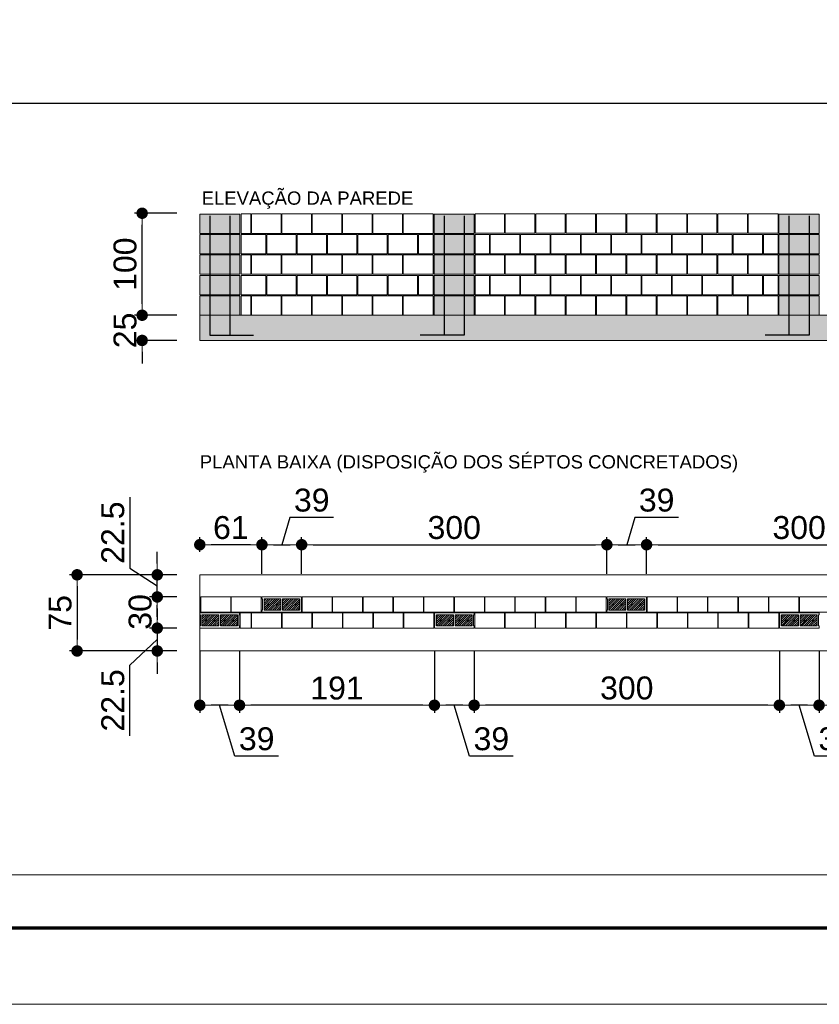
# Model space of a CAD drawing. Header units: millimetres. Extents: x 83 to 471, y -739 to 93.
# Tile 55 of 185: x 108 to 118, y -548 to -535. Entities that reach past the tile are written whole.
import ezdxf
from ezdxf.enums import TextEntityAlignment as Align

# ---------------------------------------------------------------- set-up
doc = ezdxf.new("R2010")
doc.units = ezdxf.units.MM
for name, color, linetype, lineweight in [('.', 7, 'Continuous', 5), ('__MAGNUS.Cota', 30, 'Continuous', 9), ('__MAGNUS.Margem', 7, 'Continuous', 70), ('__MAGNUS.Selo', 7, 'Continuous', 30), ('ALVEOLOS', 7, 'Continuous', 9), ('COTAS', 250, 'Continuous', 5), ('ELE_REF_NOME_PORTICO', 7, 'Continuous', 9), ('MEIA_PECA', 7, 'Continuous', 0), ('PECA_COMPLETA', 7, 'Continuous', 0), ('PECA_DE_PREENCHIMENTO', 7, 'Continuous', 0), ('PREEN_ALVEOLOS', 7, 'Continuous', 9), ('ROTULOS_VERTICAIS', 7, 'Continuous', 9), ('VIG_FACES', 186, 'Continuous', 9)]:
    doc.layers.add(name, color=color, linetype=linetype, lineweight=lineweight)
doc.styles.add('Arial', font='arial.ttf')
doc.styles.add('Arial Narrow', font='ARIALN.TTF')
doc.dimstyles.new('Copy of UM_75.000000', dxfattribs={"dimtxt": 0.3, "dimasz": 0.15, "dimexe": 0.1, "dimexo": 0.3, "dimgap": 0.07, "dimtad": 1, "dimdec": 0, "dimlfac": 75, "dimzin": 0, "dimdsep": 46, "dimtxsty": 'Arial', "dimblk": 'DOT', "dimcen": 0.09, "dimdle": 0.1, "dimclrd": 30, "dimclre": 30, "dimclrt": 7, "dimadec": 1, "dimazin": 2, "dimtfac": 1, "dimtdec": 0, "dimtofl": 0, "dimtmove": 0, "dimatfit": 3, "dimldrblk": 'DOT', "dimfxl": 1, "dimtolj": 1, "dimarcsym": 0})

# ---------------------------------------------------------------- blocks, each defined once
blk = doc.blocks.new('*U1865')
at = {"layer": '__MAGNUS.Margem', "linetype": 'Continuous'}
blk.add_line((-980.92, -2.28), (173.08, -2.28), dxfattribs=at)
at = {"layer": '__MAGNUS.Margem', "lineweight": 9}
blk.add_line((-1005.92, -12.28), (183.08, -12.28), dxfattribs=at)
at = {"layer": '__MAGNUS.Selo', "style": 'Arial Narrow', "width": 1}
for tag, height, p in [('PROPRIETÁRIO', 3.4, (17.21, 48.91)), ('EDIFICAÇÃORESIDENCIAL', 3.4, (17.21, 40.61)), ('ESTRUTURAL', 3.4, (17.8, 20.69)), ('ANTEPROJETO', 2.43, (111.69, 13.5)), ('ARQ01/01', 5.5, (139.44, 9.5)), ('INDICADA', 2.43, (111.53, 8))]:
    blk.add_attdef(tag, text='', height=height, dxfattribs=at).set_placement(p, align=Align.MIDDLE_LEFT)
at = {"layer": '__MAGNUS.Selo', "lineweight": 30, "flags": 104}
for tag, p in [('ENDEREÇODAOBRA', (17.21, 33.54)), ('ENDEREÇODAOBRA', (17.21, 27.87)), ('TÍTULO', (17.21, 10.8))]:
    blk.add_attdef(tag, text='', height=3.4, dxfattribs=at).set_placement(p, align=Align.MIDDLE_LEFT)
blk = doc.blocks.new('prumada')
at = {"layer": '.'}
h = blk.add_hatch(dxfattribs=at)
h.set_pattern_fill('ANSI31', color=256)
h.paths.add_polyline_path([(-0.525, 0.789), (-0.525, 0.536), (0, 0.536), (0, 0.789), (-0.525, 0.789), (-0.525, 0.789)])
h.paths.add_polyline_path([(-0.525, 1.057), (-0.525, 0.804), (0, 0.804), (0, 1.057), (-0.525, 1.057), (-0.525, 1.057)])
h.paths.add_polyline_path([(-0.525, 0.521), (-0.525, 0.268), (0, 0.268), (0, 0.521), (-0.525, 0.521), (-0.525, 0.521)])
h.paths.add_polyline_path([(-0.525, 0.253), (-0.525, 0), (0, 0), (0, 0.253), (-0.525, 0.253), (-0.525, 0.253)])
h.paths.add_polyline_path([(-0.525, 1.325), (-0.525, 1.072), (0, 1.072), (0, 1.325), (-0.525, 1.325), (-0.525, 1.325)])
h = blk.add_hatch(color=254, dxfattribs=at)
h.dxf.hatch_style = 1
h.paths.add_polyline_path([(-0.525, 0.789), (-0.525, 0.536), (0, 0.536), (0, 0.789), (-0.525, 0.789), (-0.525, 0.789)])
h.paths.add_polyline_path([(-0.525, 1.057), (-0.525, 0.804), (0, 0.804), (0, 1.057), (-0.525, 1.057), (-0.525, 1.057)])
h.paths.add_polyline_path([(-0.525, 0.521), (-0.525, 0.268), (0, 0.268), (0, 0.521), (-0.525, 0.521), (-0.525, 0.521)])
h.paths.add_polyline_path([(-0.525, 0.253), (-0.525, 0), (0, 0), (0, 0.253), (-0.525, 0.253), (-0.525, 0.253)])
h.paths.add_polyline_path([(-0.525, 1.325), (-0.525, 1.072), (0, 1.072), (0, 1.325), (-0.525, 1.325), (-0.525, 1.325)])
for points in [[(-0.394, 1.3), (-0.394, -0.26), (-0.705, -0.26)], [(-0.131, 1.3), (-0.131, -0.26), (-0.442, -0.26)]]:
    blk.add_lwpolyline(points)
at = {"layer": 'PECA_COMPLETA'}
for points in [[(-0.525, 1.325), (-0.525, 1.072), (0, 1.072), (0, 1.325), (-0.525, 1.325)], [(-0.525, 1.057), (-0.525, 0.804), (0, 0.804), (0, 1.057), (-0.525, 1.057)], [(-0.525, 0.789), (-0.525, 0.536), (0, 0.536), (0, 0.789), (-0.525, 0.789)], [(-0.525, 0.521), (-0.525, 0.268), (0, 0.268), (0, 0.521), (-0.525, 0.521)], [(-0.525, 0.253), (-0.525, 0), (0, 0), (0, 0.253), (-0.525, 0.253)]]:
    blk.add_lwpolyline(points, close=True, dxfattribs=at)
blk = doc.blocks.new('blocoss50')
at = {"layer": 'MEIA_PECA'}
for points in [[(-0.467, -0.268), (-0.467, -0.521), (-0.274, -0.521), (-0.274, -0.268), (-0.467, -0.268)], [(-0.467, -0.804), (-0.467, -1.057), (-0.274, -1.057), (-0.274, -0.804), (-0.467, -0.804)]]:
    blk.add_lwpolyline(points, close=True, dxfattribs=at)
at = {"layer": 'PECA_COMPLETA'}
for points in [[(-4.243, 0), (-4.243, -0.253), (-3.857, -0.253), (-3.857, 0), (-4.243, 0)], [(-3.846, 0), (-3.846, -0.253), (-3.459, -0.253), (-3.459, 0), (-3.846, 0)], [(-3.448, 0), (-3.448, -0.253), (-3.062, -0.253), (-3.062, 0), (-3.448, 0)], [(-3.051, 0), (-3.051, -0.253), (-2.664, -0.253), (-2.664, 0), (-3.051, 0)], [(-2.653, 0), (-2.653, -0.253), (-2.266, -0.253), (-2.266, 0), (-2.653, 0)], [(-2.256, 0), (-2.256, -0.253), (-1.869, -0.253), (-1.869, 0), (-2.256, 0)], [(-1.858, 0), (-1.858, -0.253), (-1.471, -0.253), (-1.471, 0), (-1.858, 0)], [(-1.461, 0), (-1.461, -0.253), (-1.074, -0.253), (-1.074, 0), (-1.461, 0)], [(-1.063, 0), (-1.063, -0.253), (-0.676, -0.253), (-0.676, 0), (-1.063, 0)], [(-0.666, 0), (-0.666, -0.253), (-0.274, -0.253), (-0.274, 0), (-0.666, 0)], [(-4.243, -0.268), (-4.243, -0.521), (-4.055, -0.521), (-4.055, -0.268)], [(-4.044, -0.268), (-4.044, -0.521), (-3.658, -0.521), (-3.658, -0.268), (-4.044, -0.268)], [(-3.647, -0.268), (-3.647, -0.521), (-3.26, -0.521), (-3.26, -0.268), (-3.647, -0.268)], [(-3.249, -0.268), (-3.249, -0.521), (-2.863, -0.521), (-2.863, -0.268), (-3.249, -0.268)], [(-2.852, -0.268), (-2.852, -0.521), (-2.465, -0.521), (-2.465, -0.268), (-2.852, -0.268)], [(-2.454, -0.268), (-2.454, -0.521), (-2.068, -0.521), (-2.068, -0.268), (-2.454, -0.268)], [(-2.057, -0.268), (-2.057, -0.521), (-1.67, -0.521), (-1.67, -0.268), (-2.057, -0.268)], [(-1.659, -0.268), (-1.659, -0.521), (-1.273, -0.521), (-1.273, -0.268), (-1.659, -0.268)], [(-1.262, -0.268), (-1.262, -0.521), (-0.875, -0.521), (-0.875, -0.268), (-1.262, -0.268)], [(-0.864, -0.268), (-0.864, -0.521), (-0.478, -0.521), (-0.478, -0.268), (-0.864, -0.268)], [(-4.243, -0.536), (-4.243, -0.789), (-3.857, -0.789), (-3.857, -0.536), (-4.243, -0.536)], [(-3.846, -0.536), (-3.846, -0.789), (-3.459, -0.789), (-3.459, -0.536), (-3.846, -0.536)], [(-3.448, -0.536), (-3.448, -0.789), (-3.062, -0.789), (-3.062, -0.536), (-3.448, -0.536)], [(-3.051, -0.536), (-3.051, -0.789), (-2.664, -0.789), (-2.664, -0.536), (-3.051, -0.536)], [(-2.653, -0.536), (-2.653, -0.789), (-2.266, -0.789), (-2.266, -0.536), (-2.653, -0.536)], [(-2.256, -0.536), (-2.256, -0.789), (-1.869, -0.789), (-1.869, -0.536), (-2.256, -0.536)], [(-1.858, -0.536), (-1.858, -0.789), (-1.471, -0.789), (-1.471, -0.536), (-1.858, -0.536)], [(-1.461, -0.536), (-1.461, -0.789), (-1.074, -0.789), (-1.074, -0.536), (-1.461, -0.536)], [(-1.063, -0.536), (-1.063, -0.789), (-0.676, -0.789), (-0.676, -0.536), (-1.063, -0.536)], [(-0.666, -0.536), (-0.666, -0.789), (-0.274, -0.789), (-0.274, -0.536), (-0.666, -0.536)], [(-4.243, -0.804), (-4.243, -1.057), (-4.055, -1.057), (-4.055, -0.804)], [(-4.044, -0.804), (-4.044, -1.057), (-3.658, -1.057), (-3.658, -0.804), (-4.044, -0.804)], [(-3.647, -0.804), (-3.647, -1.057), (-3.26, -1.057), (-3.26, -0.804), (-3.647, -0.804)], [(-3.249, -0.804), (-3.249, -1.057), (-2.863, -1.057), (-2.863, -0.804), (-3.249, -0.804)], [(-2.852, -0.804), (-2.852, -1.057), (-2.465, -1.057), (-2.465, -0.804), (-2.852, -0.804)], [(-2.454, -0.804), (-2.454, -1.057), (-2.068, -1.057), (-2.068, -0.804), (-2.454, -0.804)], [(-2.057, -0.804), (-2.057, -1.057), (-1.67, -1.057), (-1.67, -0.804), (-2.057, -0.804)], [(-1.659, -0.804), (-1.659, -1.057), (-1.273, -1.057), (-1.273, -0.804), (-1.659, -0.804)], [(-1.262, -0.804), (-1.262, -1.057), (-0.875, -1.057), (-0.875, -0.804), (-1.262, -0.804)], [(-0.864, -0.804), (-0.864, -1.057), (-0.478, -1.057), (-0.478, -0.804), (-0.864, -0.804)], [(-4.243, -1.072), (-4.243, -1.325), (-3.857, -1.325), (-3.857, -1.072), (-4.243, -1.072)], [(-3.846, -1.072), (-3.846, -1.325), (-3.459, -1.325), (-3.459, -1.072), (-3.846, -1.072)], [(-3.448, -1.072), (-3.448, -1.325), (-3.062, -1.325), (-3.062, -1.072), (-3.448, -1.072)], [(-3.051, -1.072), (-3.051, -1.325), (-2.664, -1.325), (-2.664, -1.072), (-3.051, -1.072)], [(-2.653, -1.072), (-2.653, -1.325), (-2.266, -1.325), (-2.266, -1.072), (-2.653, -1.072)], [(-2.256, -1.072), (-2.256, -1.325), (-1.869, -1.325), (-1.869, -1.072), (-2.256, -1.072)], [(-1.858, -1.072), (-1.858, -1.325), (-1.471, -1.325), (-1.471, -1.072), (-1.858, -1.072)], [(-1.461, -1.072), (-1.461, -1.325), (-1.074, -1.325), (-1.074, -1.072), (-1.461, -1.072)], [(-1.063, -1.072), (-1.063, -1.325), (-0.676, -1.325), (-0.676, -1.072), (-1.063, -1.072)], [(-0.666, -1.072), (-0.666, -1.325), (-0.274, -1.325), (-0.274, -1.072), (-0.666, -1.072)]]:
    blk.add_lwpolyline(points, close=True, dxfattribs=at)
blk = doc.blocks.new('bloco 8 furos')
at = {"layer": 'PECA_COMPLETA'}
blk.add_lwpolyline([(0, 0.1), (0.392, 0.1), (0.392, -0.1), (0, -0.1)], close=True, dxfattribs=at)
blk = doc.blocks.new('*U4431')
blk.add_blockref('bloco 8 furos', (-0.196, 0))
blk = doc.blocks.new('*U4430')
at = {"color": 0, "linetype": 'ByBlock', "lineweight": -2, "transparency": 16777216}
for p in [(-3.589, 0), (-3.19, 0), (-2.792, 0), (-2.393, 0), (-1.994, 0), (-1.595, 0), (-1.196, 0), (-0.798, 0), (-0.399, 0), (0, 0)]:
    blk.add_blockref('*U4431', p, dxfattribs=at)
blk = doc.blocks.new('ghghghhfghfgh')
at = {"layer": 'ROTULOS_VERTICAIS'}
h = blk.add_hatch(color=256, dxfattribs=at)
edge = h.paths.add_edge_path(flags=0)
edge.add_arc((-0.438, -0.1), 0.0133, 0, 360)
h = blk.add_hatch(color=256, dxfattribs=at)
edge = h.paths.add_edge_path(flags=0)
edge.add_arc((-0.326, -0.1), 0.0133, 0, 360)
h = blk.add_hatch(color=256, dxfattribs=at)
edge = h.paths.add_edge_path(flags=0)
edge.add_arc((-0.194, -0.1), 0.0133, 0, 360)
h = blk.add_hatch(color=256, dxfattribs=at)
edge = h.paths.add_edge_path(flags=0)
edge.add_arc((-0.082, -0.1), 0.0133, 0, 360)
at = {"layer": 'ALVEOLOS'}
for p, q in [((-0.52, 0), (0, 0)), ((0, -0.2), (-0.52, -0.2))]:
    blk.add_line(p, q, dxfattribs=at)
for points in [[(-0.52, 0), (-0.52, -0.027), (-0.513, -0.027), (-0.513, -0.173)], [(0, 0), (0, -0.027), (-0.007, -0.027), (-0.007, -0.173)], [(-0.52, -0.2), (-0.52, -0.173), (-0.513, -0.173)], [(0, -0.2), (0, -0.173), (-0.007, -0.173)]]:
    blk.add_lwpolyline(points, dxfattribs=at)
for points in [[(-0.493, -0.173), (-0.271, -0.173), (-0.271, -0.027), (-0.493, -0.027)], [(-0.249, -0.173), (-0.027, -0.173), (-0.027, -0.027), (-0.249, -0.027)]]:
    blk.add_lwpolyline(points, close=True, dxfattribs=at)
at = {"layer": 'PREEN_ALVEOLOS'}
for p, q in [((-0.493, -0.142), (-0.378, -0.027)), ((-0.493, -0.086), (-0.434, -0.027)), ((-0.493, -0.029), (-0.491, -0.027)), ((-0.493, -0.057), (-0.463, -0.027)), ((-0.493, -0.114), (-0.406, -0.027)), ((-0.493, -0.171), (-0.349, -0.027)), ((-0.468, -0.173), (-0.321, -0.027)), ((-0.44, -0.173), (-0.293, -0.027)), ((-0.411, -0.173), (-0.271, -0.033)), ((-0.383, -0.173), (-0.271, -0.061)), ((-0.355, -0.173), (-0.271, -0.089)), ((-0.326, -0.173), (-0.271, -0.118)), ((-0.249, -0.142), (-0.134, -0.027)), ((-0.249, -0.086), (-0.19, -0.027)), ((-0.249, -0.029), (-0.247, -0.027)), ((-0.249, -0.057), (-0.219, -0.027)), ((-0.249, -0.114), (-0.162, -0.027)), ((-0.249, -0.171), (-0.105, -0.027)), ((-0.224, -0.173), (-0.077, -0.027)), ((-0.196, -0.173), (-0.049, -0.027)), ((-0.167, -0.173), (-0.027, -0.033)), ((-0.139, -0.173), (-0.027, -0.061)), ((-0.111, -0.173), (-0.027, -0.089)), ((-0.082, -0.173), (-0.027, -0.118)), ((-0.298, -0.173), (-0.271, -0.146)), ((-0.054, -0.173), (-0.027, -0.146))]:
    blk.add_line(p, q, dxfattribs=at)
at = {"layer": 'ROTULOS_VERTICAIS'}
for centre in [(-0.438, -0.1), (-0.326, -0.1), (-0.194, -0.1), (-0.082, -0.1)]:
    blk.add_circle(centre, 0.0133, dxfattribs=at)
blk = doc.blocks.new('_DOT')
at = {"layer": '__MAGNUS.Cota', "linetype": 'ByBlock'}
blk.add_line((-0.5, 0), (-1, 0), dxfattribs=at)
at = {"layer": '__MAGNUS.Cota', "linetype": 'ByBlock', "const_width": 0.5}
blk.add_lwpolyline([(-0.25, 0, 1), (0.25, 0, 1)], format="xyb", close=True, dxfattribs=at)
blk = doc.blocks.new('*D4487')
at = {"layer": 'COTAS', "color": 30, "lineweight": -2}
for p, q in [((118.278, -543.557), (118.278, -544.367)), ((122.275, -543.557), (122.275, -544.367)), ((122.125, -544.267), (118.428, -544.267))]:
    blk.add_line(p, q, dxfattribs=at)
at = {"layer": 'Defpoints', "color": 0}
for p in [(118.278, -543.257), (122.275, -543.257), (118.278, -544.267)]:
    blk.add_point(p, dxfattribs=at)
at = {"layer": 'COTAS', "color": 30, "linetype": 'ByBlock', "lineweight": -2, "xscale": 0.15, "yscale": 0.15, "zscale": 0.15, "rotation": 180}
blk.add_blockref('_DOT', (118.278, -544.267), dxfattribs=at)
at = {"layer": 'COTAS', "color": 30, "linetype": 'ByBlock', "lineweight": -2, "xscale": 0.15, "yscale": 0.15, "zscale": 0.15}
blk.add_blockref('_DOT', (122.275, -544.267), dxfattribs=at)
at = {"layer": 'COTAS', "color": 7, "insert": (120.277, -544.043), "char_height": 0.3, "attachment_point": 5, "style": 'Arial'}
blk.add_mtext('\\A1;300', dxfattribs=at)
blk = doc.blocks.new('*D4488')
at = {"layer": 'COTAS', "color": 30, "lineweight": -2}
for p, q in [((117.758, -543.557), (117.758, -544.367)), ((118.278, -543.557), (118.278, -544.367)), ((118.128, -544.267), (117.908, -544.267)), ((118.217, -544.932), (118.018, -544.267)), ((118.788, -544.932), (118.217, -544.932))]:
    blk.add_line(p, q, dxfattribs=at)
at = {"layer": 'Defpoints', "color": 0}
for p in [(117.758, -543.257), (118.278, -543.257), (117.758, -544.267)]:
    blk.add_point(p, dxfattribs=at)
at = {"layer": 'COTAS', "color": 30, "linetype": 'ByBlock', "lineweight": -2, "xscale": 0.15, "yscale": 0.15, "zscale": 0.15, "rotation": 180}
blk.add_blockref('_DOT', (117.758, -544.267), dxfattribs=at)
at = {"layer": 'COTAS', "color": 30, "linetype": 'ByBlock', "lineweight": -2, "xscale": 0.15, "yscale": 0.15, "zscale": 0.15}
blk.add_blockref('_DOT', (118.278, -544.267), dxfattribs=at)
at = {"layer": 'COTAS', "color": 7, "insert": (118.503, -544.708), "char_height": 0.3, "attachment_point": 5, "style": 'Arial'}
blk.add_mtext('\\A1;39', dxfattribs=at)
blk = doc.blocks.new('*D4489')
at = {"layer": 'COTAS', "color": 30, "lineweight": -2}
for p, q in [((115.866, -541.808), (115.759, -542.166)), ((116.436, -541.808), (115.866, -541.808)), ((115.499, -542.548), (115.499, -542.066)), ((116.019, -542.548), (116.019, -542.066)), ((115.649, -542.166), (115.869, -542.166))]:
    blk.add_line(p, q, dxfattribs=at)
at = {"layer": 'Defpoints', "color": 0}
for p in [(116.019, -542.166), (115.499, -542.848), (116.019, -542.848)]:
    blk.add_point(p, dxfattribs=at)
at = {"layer": 'COTAS', "color": 30, "linetype": 'ByBlock', "lineweight": -2, "xscale": 0.15, "yscale": 0.15, "zscale": 0.15, "rotation": 180}
blk.add_blockref('_DOT', (115.499, -542.166), dxfattribs=at)
at = {"layer": 'COTAS', "color": 30, "linetype": 'ByBlock', "lineweight": -2, "xscale": 0.15, "yscale": 0.15, "zscale": 0.15}
blk.add_blockref('_DOT', (116.019, -542.166), dxfattribs=at)
at = {"layer": 'COTAS', "color": 7, "insert": (116.151, -541.584), "char_height": 0.3, "attachment_point": 5, "style": 'Arial'}
blk.add_mtext('\\A1;39', dxfattribs=at)
blk = doc.blocks.new('*D4490')
at = {"layer": 'COTAS', "color": 30, "lineweight": -2}
for p, q in [((116.019, -542.548), (116.019, -542.066)), ((120.016, -542.548), (120.016, -542.066)), ((116.169, -542.166), (119.866, -542.166))]:
    blk.add_line(p, q, dxfattribs=at)
at = {"layer": 'Defpoints', "color": 0}
for p in [(120.016, -542.166), (116.019, -542.848), (120.016, -542.848)]:
    blk.add_point(p, dxfattribs=at)
at = {"layer": 'COTAS', "color": 30, "linetype": 'ByBlock', "lineweight": -2, "xscale": 0.15, "yscale": 0.15, "zscale": 0.15, "rotation": 180}
blk.add_blockref('_DOT', (116.019, -542.166), dxfattribs=at)
at = {"layer": 'COTAS', "color": 30, "linetype": 'ByBlock', "lineweight": -2, "xscale": 0.15, "yscale": 0.15, "zscale": 0.15}
blk.add_blockref('_DOT', (120.016, -542.166), dxfattribs=at)
at = {"layer": 'COTAS', "color": 7, "insert": (118.017, -541.943), "char_height": 0.3, "attachment_point": 5, "style": 'Arial'}
blk.add_mtext('\\A1;300', dxfattribs=at)
blk = doc.blocks.new('*D4521')
at = {"layer": 'COTAS', "color": 30, "lineweight": -2}
for p, q in [((113.761, -543.557), (113.761, -544.367)), ((117.758, -543.557), (117.758, -544.367)), ((117.608, -544.267), (113.911, -544.267))]:
    blk.add_line(p, q, dxfattribs=at)
at = {"layer": 'Defpoints', "color": 0}
for p in [(113.761, -543.257), (117.758, -543.257), (113.761, -544.267)]:
    blk.add_point(p, dxfattribs=at)
at = {"layer": 'COTAS', "color": 30, "linetype": 'ByBlock', "lineweight": -2, "xscale": 0.15, "yscale": 0.15, "zscale": 0.15, "rotation": 180}
blk.add_blockref('_DOT', (113.761, -544.267), dxfattribs=at)
at = {"layer": 'COTAS', "color": 30, "linetype": 'ByBlock', "lineweight": -2, "xscale": 0.15, "yscale": 0.15, "zscale": 0.15}
blk.add_blockref('_DOT', (117.758, -544.267), dxfattribs=at)
at = {"layer": 'COTAS', "color": 7, "insert": (115.76, -544.043), "char_height": 0.3, "attachment_point": 5, "style": 'Arial'}
blk.add_mtext('\\A1;300', dxfattribs=at)
blk = doc.blocks.new('*D4522')
at = {"layer": 'COTAS', "color": 30, "lineweight": -2}
for p, q in [((113.241, -543.557), (113.241, -544.367)), ((113.761, -543.557), (113.761, -544.367)), ((113.611, -544.267), (113.391, -544.267)), ((113.7, -544.932), (113.501, -544.267)), ((114.271, -544.932), (113.7, -544.932))]:
    blk.add_line(p, q, dxfattribs=at)
at = {"layer": 'Defpoints', "color": 0}
for p in [(113.241, -543.257), (113.761, -543.257), (113.241, -544.267)]:
    blk.add_point(p, dxfattribs=at)
at = {"layer": 'COTAS', "color": 30, "linetype": 'ByBlock', "lineweight": -2, "xscale": 0.15, "yscale": 0.15, "zscale": 0.15, "rotation": 180}
blk.add_blockref('_DOT', (113.241, -544.267), dxfattribs=at)
at = {"layer": 'COTAS', "color": 30, "linetype": 'ByBlock', "lineweight": -2, "xscale": 0.15, "yscale": 0.15, "zscale": 0.15}
blk.add_blockref('_DOT', (113.761, -544.267), dxfattribs=at)
at = {"layer": 'COTAS', "color": 7, "insert": (113.986, -544.708), "char_height": 0.3, "attachment_point": 5, "style": 'Arial'}
blk.add_mtext('\\A1;39', dxfattribs=at)
blk = doc.blocks.new('*U4520')
blk.add_blockref('bloco 8 furos', (-0.196, 0))
blk = doc.blocks.new('*U4519')
at = {"color": 0, "linetype": 'ByBlock', "lineweight": -2, "transparency": 16777216}
for p in [(-3.589, 0), (-3.19, 0), (-2.792, 0), (-2.393, 0), (-1.994, 0), (-1.595, 0), (-1.196, 0), (-0.798, 0), (-0.399, 0), (0, 0)]:
    blk.add_blockref('*U4520', p, dxfattribs=at)
blk = doc.blocks.new('*D4526')
at = {"layer": 'COTAS', "color": 30, "lineweight": -2}
for p, q in [((110.168, -543.557), (110.168, -544.367)), ((110.688, -543.557), (110.688, -544.367)), ((110.538, -544.267), (110.318, -544.267)), ((110.627, -544.932), (110.428, -544.267)), ((111.198, -544.932), (110.627, -544.932))]:
    blk.add_line(p, q, dxfattribs=at)
at = {"layer": 'Defpoints', "color": 0}
for p in [(110.168, -543.257), (110.688, -543.257), (110.168, -544.267)]:
    blk.add_point(p, dxfattribs=at)
at = {"layer": 'COTAS', "color": 30, "linetype": 'ByBlock', "lineweight": -2, "xscale": 0.15, "yscale": 0.15, "zscale": 0.15, "rotation": 180}
blk.add_blockref('_DOT', (110.168, -544.267), dxfattribs=at)
at = {"layer": 'COTAS', "color": 30, "linetype": 'ByBlock', "lineweight": -2, "xscale": 0.15, "yscale": 0.15, "zscale": 0.15}
blk.add_blockref('_DOT', (110.688, -544.267), dxfattribs=at)
at = {"layer": 'COTAS', "color": 7, "insert": (110.913, -544.708), "char_height": 0.3, "attachment_point": 5, "style": 'Arial'}
blk.add_mtext('\\A1;39', dxfattribs=at)
blk = doc.blocks.new('*U4530')
blk.add_blockref('bloco 8 furos', (-0.196, 0))
blk = doc.blocks.new('*U4529')
at = {"color": 0, "linetype": 'ByBlock', "lineweight": -2, "transparency": 16777216}
for p in [(-3.589, 0), (-3.19, 0), (-2.792, 0), (-2.393, 0), (-1.994, 0), (-1.595, 0), (-1.196, 0), (-0.798, 0), (-0.399, 0), (0, 0)]:
    blk.add_blockref('*U4530', p, dxfattribs=at)
blk = doc.blocks.new('*D4531')
at = {"layer": 'COTAS', "color": 30, "lineweight": -2}
for p, q in [((111.349, -541.808), (111.242, -542.166)), ((111.919, -541.808), (111.349, -541.808)), ((110.982, -542.548), (110.982, -542.066)), ((111.502, -542.548), (111.502, -542.066)), ((111.132, -542.166), (111.352, -542.166))]:
    blk.add_line(p, q, dxfattribs=at)
at = {"layer": 'Defpoints', "color": 0}
for p in [(111.502, -542.166), (110.982, -542.848), (111.502, -542.848)]:
    blk.add_point(p, dxfattribs=at)
at = {"layer": 'COTAS', "color": 30, "linetype": 'ByBlock', "lineweight": -2, "xscale": 0.15, "yscale": 0.15, "zscale": 0.15, "rotation": 180}
blk.add_blockref('_DOT', (110.982, -542.166), dxfattribs=at)
at = {"layer": 'COTAS', "color": 30, "linetype": 'ByBlock', "lineweight": -2, "xscale": 0.15, "yscale": 0.15, "zscale": 0.15}
blk.add_blockref('_DOT', (111.502, -542.166), dxfattribs=at)
at = {"layer": 'COTAS', "color": 7, "insert": (111.634, -541.584), "char_height": 0.3, "attachment_point": 5, "style": 'Arial'}
blk.add_mtext('\\A1;39', dxfattribs=at)
blk = doc.blocks.new('*D4532')
at = {"layer": 'COTAS', "color": 30, "lineweight": -2}
for p, q in [((111.502, -542.548), (111.502, -542.066)), ((115.499, -542.548), (115.499, -542.066)), ((111.652, -542.166), (115.349, -542.166))]:
    blk.add_line(p, q, dxfattribs=at)
at = {"layer": 'Defpoints', "color": 0}
for p in [(115.499, -542.166), (111.502, -542.848), (115.499, -542.848)]:
    blk.add_point(p, dxfattribs=at)
at = {"layer": 'COTAS', "color": 30, "linetype": 'ByBlock', "lineweight": -2, "xscale": 0.15, "yscale": 0.15, "zscale": 0.15, "rotation": 180}
blk.add_blockref('_DOT', (111.502, -542.166), dxfattribs=at)
at = {"layer": 'COTAS', "color": 30, "linetype": 'ByBlock', "lineweight": -2, "xscale": 0.15, "yscale": 0.15, "zscale": 0.15}
blk.add_blockref('_DOT', (115.499, -542.166), dxfattribs=at)
at = {"layer": 'COTAS', "color": 7, "insert": (113.5, -541.943), "char_height": 0.3, "attachment_point": 5, "style": 'Arial'}
blk.add_mtext('\\A1;300', dxfattribs=at)
blk = doc.blocks.new('*D4533')
at = {"layer": 'COTAS', "color": 30, "lineweight": -2}
for p, q in [((110.168, -542.258), (110.168, -542.066)), ((110.982, -542.548), (110.982, -542.066)), ((110.832, -542.166), (110.318, -542.166))]:
    blk.add_line(p, q, dxfattribs=at)
at = {"layer": 'Defpoints', "color": 0}
for p in [(110.168, -542.166), (110.168, -542.558), (110.982, -542.848)]:
    blk.add_point(p, dxfattribs=at)
at = {"layer": 'COTAS', "color": 30, "linetype": 'ByBlock', "lineweight": -2, "xscale": 0.15, "yscale": 0.15, "zscale": 0.15, "rotation": 180}
blk.add_blockref('_DOT', (110.168, -542.166), dxfattribs=at)
at = {"layer": 'COTAS', "color": 30, "linetype": 'ByBlock', "lineweight": -2, "xscale": 0.15, "yscale": 0.15, "zscale": 0.15}
blk.add_blockref('_DOT', (110.982, -542.166), dxfattribs=at)
at = {"layer": 'COTAS', "color": 7, "insert": (110.575, -541.943), "char_height": 0.3, "attachment_point": 5, "style": 'Arial'}
blk.add_mtext('\\A1;61', dxfattribs=at)
blk = doc.blocks.new('*D4534')
at = {"layer": 'COTAS', "color": 30, "lineweight": -2}
for p, q in [((109.413, -539.012), (109.413, -538.862)), ((109.868, -539.162), (109.313, -539.162)), ((109.868, -539.492), (109.313, -539.492)), ((109.413, -539.642), (109.413, -539.792))]:
    blk.add_line(p, q, dxfattribs=at)
at = {"layer": 'Defpoints', "color": 0}
for p in [(109.413, -539.162), (110.168, -539.162), (110.168, -539.492)]:
    blk.add_point(p, dxfattribs=at)
at = {"layer": 'COTAS', "color": 30, "linetype": 'ByBlock', "lineweight": -2, "xscale": 0.15, "yscale": 0.15, "zscale": 0.15}
for p, rotation in [((109.413, -539.162), 270), ((109.413, -539.492), 90)]:
    blk.add_blockref('_DOT', p, dxfattribs=dict(at, rotation=rotation))
at = {"layer": 'COTAS', "color": 7, "insert": (109.19, -539.361), "char_height": 0.3, "attachment_point": 5, "rotation": 90, "style": 'Arial'}
blk.add_mtext('\\A1;25', dxfattribs=at)
blk = doc.blocks.new('*D4535')
at = {"layer": 'COTAS', "color": 30, "lineweight": -2}
for p, q in [((109.868, -537.827), (109.313, -537.827)), ((109.413, -539.012), (109.413, -537.977)), ((109.868, -539.162), (109.313, -539.162))]:
    blk.add_line(p, q, dxfattribs=at)
at = {"layer": 'Defpoints', "color": 0}
for p in [(109.413, -537.827), (110.168, -537.827), (110.168, -539.162)]:
    blk.add_point(p, dxfattribs=at)
at = {"layer": 'COTAS', "color": 30, "linetype": 'ByBlock', "lineweight": -2, "xscale": 0.15, "yscale": 0.15, "zscale": 0.15}
for p, rotation in [((109.413, -537.827), 90), ((109.413, -539.162), 270)]:
    blk.add_blockref('_DOT', p, dxfattribs=dict(at, rotation=rotation))
at = {"layer": 'COTAS', "color": 7, "insert": (109.19, -538.494), "char_height": 0.3, "attachment_point": 5, "rotation": 90, "style": 'Arial'}
blk.add_mtext('\\A1;100', dxfattribs=at)
blk = doc.blocks.new('*D4582')
at = {"layer": 'COTAS', "color": 30, "lineweight": -2}
for p, q in [((113.241, -543.557), (113.241, -544.367)), ((110.688, -543.857), (110.688, -544.367)), ((113.091, -544.267), (110.838, -544.267))]:
    blk.add_line(p, q, dxfattribs=at)
at = {"layer": 'Defpoints', "color": 0}
for p in [(113.241, -543.257), (110.688, -543.557), (110.688, -544.267)]:
    blk.add_point(p, dxfattribs=at)
at = {"layer": 'COTAS', "color": 30, "linetype": 'ByBlock', "lineweight": -2, "xscale": 0.15, "yscale": 0.15, "zscale": 0.15, "rotation": 180}
blk.add_blockref('_DOT', (110.688, -544.267), dxfattribs=at)
at = {"layer": 'COTAS', "color": 30, "linetype": 'ByBlock', "lineweight": -2, "xscale": 0.15, "yscale": 0.15, "zscale": 0.15}
blk.add_blockref('_DOT', (113.241, -544.267), dxfattribs=at)
at = {"layer": 'COTAS', "color": 7, "insert": (111.965, -544.044), "char_height": 0.3, "attachment_point": 5, "style": 'Arial'}
blk.add_mtext('\\A1;191', dxfattribs=at)
blk = doc.blocks.new('*D4743')
at = {"layer": 'COTAS', "color": 30, "lineweight": -2}
for p, q in [((109.611, -542.7), (109.611, -542.55)), ((109.868, -542.85), (109.511, -542.85)), ((109.868, -543.258), (109.511, -543.258)), ((109.611, -543.408), (109.611, -543.558))]:
    blk.add_line(p, q, dxfattribs=at)
at = {"layer": 'Defpoints', "color": 0}
for p in [(110.168, -542.85), (109.611, -543.258), (110.168, -543.258)]:
    blk.add_point(p, dxfattribs=at)
at = {"layer": 'COTAS', "color": 30, "linetype": 'ByBlock', "lineweight": -2, "xscale": 0.15, "yscale": 0.15, "zscale": 0.15}
for p, rotation in [((109.611, -542.85), 270), ((109.611, -543.258), 90)]:
    blk.add_blockref('_DOT', p, dxfattribs=dict(at, rotation=rotation))
at = {"layer": 'COTAS', "color": 7, "insert": (109.388, -543.046), "char_height": 0.3, "attachment_point": 5, "rotation": 90, "style": 'Arial'}
blk.add_mtext('\\A1;\\A1;30', dxfattribs=at)
blk = doc.blocks.new('*D4744')
at = {"layer": 'COTAS', "color": 30, "lineweight": -2}
for p, q in [((109.868, -542.56), (108.461, -542.56)), ((108.561, -542.71), (108.561, -543.407)), ((109.868, -543.557), (108.461, -543.557))]:
    blk.add_line(p, q, dxfattribs=at)
at = {"layer": 'Defpoints', "color": 0}
for p in [(110.168, -542.56), (108.561, -543.557), (110.168, -543.557)]:
    blk.add_point(p, dxfattribs=at)
at = {"layer": 'COTAS', "color": 30, "linetype": 'ByBlock', "lineweight": -2, "xscale": 0.15, "yscale": 0.15, "zscale": 0.15}
for p, rotation in [((108.561, -542.56), 90), ((108.561, -543.557), 270)]:
    blk.add_blockref('_DOT', p, dxfattribs=dict(at, rotation=rotation))
at = {"layer": 'COTAS', "color": 7, "insert": (108.339, -543.058), "char_height": 0.3, "attachment_point": 5, "rotation": 90, "style": 'Arial'}
blk.add_mtext('\\A1;75', dxfattribs=at)
blk = doc.blocks.new('*D4745')
at = {"layer": 'COTAS', "color": 30, "lineweight": -2}
for p, q in [((109.253, -541.544), (109.253, -542.471)), ((109.611, -542.41), (109.611, -542.26)), ((109.253, -542.471), (109.611, -542.705)), ((109.868, -542.56), (109.511, -542.56)), ((109.611, -542.85), (109.611, -542.56)), ((109.868, -542.85), (109.511, -542.85)), ((109.611, -543), (109.611, -543.15))]:
    blk.add_line(p, q, dxfattribs=at)
at = {"layer": 'Defpoints', "color": 0}
for p in [(109.611, -542.56), (110.168, -542.56), (110.168, -542.85)]:
    blk.add_point(p, dxfattribs=at)
at = {"layer": 'COTAS', "color": 30, "linetype": 'ByBlock', "lineweight": -2, "xscale": 0.15, "yscale": 0.15, "zscale": 0.15}
for p, rotation in [((109.611, -542.56), 270), ((109.611, -542.85), 90)]:
    blk.add_blockref('_DOT', p, dxfattribs=dict(at, rotation=rotation))
at = {"layer": 'COTAS', "color": 7, "insert": (109.03, -542.008), "char_height": 0.3, "attachment_point": 5, "rotation": 90, "style": 'Arial'}
blk.add_mtext('\\A1;\\A1;22.5', dxfattribs=at)
blk = doc.blocks.new('*D4746')
at = {"layer": 'COTAS', "color": 30, "lineweight": -2}
for p, q in [((109.611, -543.108), (109.611, -542.958)), ((109.868, -543.258), (109.511, -543.258)), ((109.611, -543.258), (109.611, -543.557)), ((109.253, -543.741), (109.611, -543.407)), ((109.868, -543.557), (109.511, -543.557)), ((109.253, -544.667), (109.253, -543.741)), ((109.611, -543.707), (109.611, -543.857))]:
    blk.add_line(p, q, dxfattribs=at)
at = {"layer": 'Defpoints', "color": 0}
for p in [(110.168, -543.258), (109.611, -543.557), (110.168, -543.557)]:
    blk.add_point(p, dxfattribs=at)
at = {"layer": 'COTAS', "color": 30, "linetype": 'ByBlock', "lineweight": -2, "xscale": 0.15, "yscale": 0.15, "zscale": 0.15}
for p, rotation in [((109.611, -543.258), 270), ((109.611, -543.557), 90)]:
    blk.add_blockref('_DOT', p, dxfattribs=dict(at, rotation=rotation))
at = {"layer": 'COTAS', "color": 7, "insert": (109.03, -544.204), "char_height": 0.3, "attachment_point": 5, "rotation": 90, "style": 'Arial'}
blk.add_mtext('\\A1;\\A1;22.5', dxfattribs=at)

msp = doc.modelspace()

# ---------------------------------------------------------------- hatches: boundary and pattern name
at = {"layer": '.', "lineweight": 0}
h = msp.add_hatch(dxfattribs=at)
h.set_pattern_fill('AR-CONC', color=256, scale=0.0015)
h.set_pattern_definition([(50, (17.85144, -282.5453), (0.273277, -0.02390863), [0.028575, -0.314325]), (355, (17.85144, -282.5453), (-0.05286513, 0.28658527), [0.02286, -0.25146088]), (100.45144, (17.8742, -282.5473), (0.22041187, 0.26267663), [0.02428501, -0.26713537]), (46.1842, (17.85144, -282.4691), (0.40661856, -0.0630635), [0.0428625, -0.4714875]), (96.63556, (17.88532, -282.47436), (0.3561062, 0.3711392), [0.03642753, -0.4007034]), (351.18415, (17.85144, -282.4691), (0.3561062, 0.3711392), [0.03428995, -0.3771896]), (21, (17.88954, -282.48816), (0.22742159, -0.1533978), [0.028575, -0.314325]), (326, (17.88954, -282.48816), (0.09270304, 0.27628195), [0.02286, -0.25146]), (71.451445, (17.9085, -282.50094), (0.32012463, 0.12288415), [0.02428501, -0.2671349]), (37.5, (17.85144, -282.54531), (0.004632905, 0.126832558), [0, -0.248412, 0, -0.25527, 0, -0.2524125]), (7.5, (17.85144, -282.5453), (0.100229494, 0.15027086), [0, -0.145542, 0, -0.242697, 0, -0.0962025]), (327.5, (17.76647, -282.54531), (0.203385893, -0.008593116), [0, -0.09525, 0, -0.29718, 0, -0.394335]), (317.5, (17.72837, -282.5453), (0.22219377, 0.03813974), [0, -0.123825, 0, -0.197358, 0, -0.280035])])
h.paths.add_polyline_path([(110.16802, -539.162), (181.51602, -539.162), (181.51602, -539.492), (110.16802, -539.492), (110.16802, -539.162)])

# ---------------------------------------------------------------- linework, layer by layer
msp.add_line((194.51797, -536.38891), (96.62457, -536.38891))
at = {"layer": 'MEIA_PECA'}
for points in [[(113.03139, -538.10466), (113.03139, -538.358), (113.22473, -538.358), (113.22473, -538.10466), (113.03139, -538.10466)], [(113.03139, -538.64066), (113.03139, -538.894), (113.22473, -538.894), (113.22473, -538.64066), (113.03139, -538.64066)]]:
    msp.add_lwpolyline(points, close=True, dxfattribs=at)
at = {"layer": 'PECA_COMPLETA'}
for points in [[(194.51797, -546.48728), (96.62457, -546.48728), (96.62457, -465.1471), (194.51797, -465.1471)], [(110.70934, -537.83666), (110.70934, -538.09), (110.83429, -538.09), (110.83429, -537.83666)], [(110.84513, -537.83666), (110.84513, -538.09), (111.23179, -538.09), (111.23179, -537.83666), (110.84513, -537.83666)], [(111.24263, -537.83666), (111.24263, -538.09), (111.6293, -538.09), (111.6293, -537.83666), (111.24263, -537.83666)], [(111.64013, -537.83666), (111.64013, -538.09), (112.0268, -538.09), (112.0268, -537.83666), (111.64013, -537.83666)], [(112.03763, -537.83666), (112.03763, -538.09), (112.4243, -538.09), (112.4243, -537.83666), (112.03763, -537.83666)], [(112.43514, -537.83666), (112.43514, -538.09), (112.8218, -538.09), (112.8218, -537.83666), (112.43514, -537.83666)], [(112.83264, -537.83666), (112.83264, -538.09), (113.22473, -538.09), (113.22473, -537.83666), (112.83264, -537.83666)], [(110.70934, -538.10466), (110.70934, -538.358), (111.03304, -538.358), (111.03304, -538.10466)], [(111.04388, -538.10466), (111.04388, -538.358), (111.43054, -538.358), (111.43054, -538.10466), (111.04388, -538.10466)], [(111.44138, -538.10466), (111.44138, -538.358), (111.82805, -538.358), (111.82805, -538.10466), (111.44138, -538.10466)], [(111.83888, -538.10466), (111.83888, -538.358), (112.22555, -538.358), (112.22555, -538.10466), (111.83888, -538.10466)], [(112.23639, -538.10466), (112.23639, -538.358), (112.62305, -538.358), (112.62305, -538.10466), (112.23639, -538.10466)], [(112.63389, -538.10466), (112.63389, -538.358), (113.02056, -538.358), (113.02056, -538.10466), (112.63389, -538.10466)], [(110.70934, -538.37266), (110.70934, -538.626), (110.83429, -538.626), (110.83429, -538.37266)], [(110.84513, -538.37266), (110.84513, -538.626), (111.23179, -538.626), (111.23179, -538.37266), (110.84513, -538.37266)], [(111.24263, -538.37266), (111.24263, -538.626), (111.6293, -538.626), (111.6293, -538.37266), (111.24263, -538.37266)], [(111.64013, -538.37266), (111.64013, -538.626), (112.0268, -538.626), (112.0268, -538.37266), (111.64013, -538.37266)], [(112.03763, -538.37266), (112.03763, -538.626), (112.4243, -538.626), (112.4243, -538.37266), (112.03763, -538.37266)], [(112.43514, -538.37266), (112.43514, -538.626), (112.8218, -538.626), (112.8218, -538.37266), (112.43514, -538.37266)], [(112.83264, -538.37266), (112.83264, -538.626), (113.22473, -538.626), (113.22473, -538.37266), (112.83264, -538.37266)], [(110.70934, -538.64066), (110.70934, -538.894), (111.03304, -538.894), (111.03304, -538.64066)], [(111.04388, -538.64066), (111.04388, -538.894), (111.43054, -538.894), (111.43054, -538.64066), (111.04388, -538.64066)], [(111.44138, -538.64066), (111.44138, -538.894), (111.82805, -538.894), (111.82805, -538.64066), (111.44138, -538.64066)], [(111.83888, -538.64066), (111.83888, -538.894), (112.22555, -538.894), (112.22555, -538.64066), (111.83888, -538.64066)], [(112.23639, -538.64066), (112.23639, -538.894), (112.62305, -538.894), (112.62305, -538.64066), (112.23639, -538.64066)], [(112.63389, -538.64066), (112.63389, -538.894), (113.02056, -538.894), (113.02056, -538.64066), (112.63389, -538.64066)], [(110.70934, -538.90866), (110.70934, -539.162), (110.83429, -539.162), (110.83429, -538.90866)], [(110.84513, -538.90866), (110.84513, -539.162), (111.23179, -539.162), (111.23179, -538.90866), (110.84513, -538.90866)], [(111.24263, -538.90866), (111.24263, -539.162), (111.6293, -539.162), (111.6293, -538.90866), (111.24263, -538.90866)], [(111.64013, -538.90866), (111.64013, -539.162), (112.0268, -539.162), (112.0268, -538.90866), (111.64013, -538.90866)], [(112.03763, -538.90866), (112.03763, -539.162), (112.4243, -539.162), (112.4243, -538.90866), (112.03763, -538.90866)], [(112.43514, -538.90866), (112.43514, -539.162), (112.8218, -539.162), (112.8218, -538.90866), (112.43514, -538.90866)], [(112.83264, -538.90866), (112.83264, -539.162), (113.22473, -539.162), (113.22473, -538.90866), (112.83264, -538.90866)], [(110.69851, -543.05663), (110.83947, -543.05663), (110.83947, -543.25663), (110.69851, -543.25663)]]:
    msp.add_lwpolyline(points, close=True, dxfattribs=at)
at = {"layer": 'PECA_DE_PREENCHIMENTO'}
msp.add_lwpolyline([(110.16802, -539.162), (181.51602, -539.162), (181.51602, -539.492), (110.16802, -539.492)], close=True, dxfattribs=at)
at = {"layer": 'VIG_FACES'}
for p, q in [((110.16802, -542.5583), (181.51602, -542.5583)), ((110.16802, -542.5583), (110.16802, -543.55497)), ((110.16802, -543.55497), (181.51602, -543.55497))]:
    msp.add_line(p, q, dxfattribs=at)

# ---------------------------------------------------------------- block references
at = {"xscale": -1}
msp.add_blockref('prumada', (110.16802, -539.162), dxfattribs=at)
for name, p in [('prumada', (113.76102, -539.162)), ('blocoss50', (118.01529, -537.83666)), ('prumada', (118.27802, -539.162)), ('bloco 8 furos', (110.18183, -542.94833)), ('bloco 8 furos', (110.58063, -542.94833)), ('ghghghhfghfgh', (111.50185, -542.84833)), ('*U4529', (115.29387, -542.94833)), ('ghghghhfghfgh', (116.01885, -542.84833)), ('*U4430', (119.81087, -542.94833)), ('ghghghhfghfgh', (110.68802, -543.05663)), ('bloco 8 furos', (110.84579, -543.15663)), ('bloco 8 furos', (111.2446, -543.15663)), ('bloco 8 furos', (111.6434, -543.15663)), ('bloco 8 furos', (112.0422, -543.15663)), ('bloco 8 furos', (112.44101, -543.15663)), ('bloco 8 furos', (112.83981, -543.15663)), ('ghghghhfghfgh', (113.76102, -543.05663)), ('*U4519', (117.55305, -543.15663)), ('ghghghhfghfgh', (118.27802, -543.05663))]:
    msp.add_blockref(name, p)
at = {"layer": '__MAGNUS.Selo', "color": 7, "true_color": 0xffffff, "xscale": 0.0999999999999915, "yscale": 0.0999999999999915, "zscale": 0.0999999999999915}
msp.add_blockref('*U1865', (194.62889, -546.9541), dxfattribs=at)

# ---------------------------------------------------------------- texts
at = {"layer": 'ELE_REF_NOME_PORTICO', "style": 'Arial'}
for s, p in [('ELEVAÇÃO DA PAREDE', (110.19233, -537.71536)), ('PLANTA BAIXA (DISPOSIÇÃO DOS SÉPTOS CONCRETADOS)', (110.16802, -541.16823))]:
    msp.add_text(s, height=0.1733333, dxfattribs=at).set_placement(p)

# ---------------------------------------------------------------- dimensions: what is measured, and where the dimension line sits
at = {"layer": 'COTAS'}
dim = msp.add_linear_dim(base=(109.41292, -537.82666), p1=(110.16802, -539.162), p2=(110.16802, -537.82666), angle=90, dimstyle='Copy of UM_75.000000', override={"dimtmove": 1}, dxfattribs=at)
dim.commit()
dim.dimension.update_dxf_attribs({"geometry": '*D4535', "text_midpoint": (109.18974, -538.49433)})
dim = msp.add_linear_dim(base=(109.41292, -539.162), p1=(110.16802, -539.492), p2=(110.16802, -539.162), angle=90, dimstyle='Copy of UM_75.000000', dxfattribs=at)
dim.commit()
dim.dimension.update_dxf_attribs({"geometry": '*D4534', "text_midpoint": (109.41292, -539.36101), "dimtype": 160})
for base, p1, p2, picture, middle in [((111.50185, -542.16597), (110.98185, -542.84833), (111.50185, -542.84833), '*D4531', (111.41933, -541.58442)), ((116.01885, -542.16597), (115.49885, -542.84833), (116.01885, -542.84833), '*D4489', (115.93633, -541.58442)), ((110.16802, -542.16597), (110.98185, -542.84833), (110.16802, -542.5583), '*D4533', (110.57493, -541.9428)), ((115.49885, -542.16597), (111.50185, -542.84833), (115.49885, -542.84833), '*D4532', (113.50035, -541.9427)), ((120.01585, -542.16597), (116.01885, -542.84833), (120.01585, -542.84833), '*D4490', (118.01735, -541.9427)), ((110.16802, -544.26671), (110.68802, -543.25663), (110.16802, -543.25663), '*D4526', (110.69747, -544.70826)), ((110.68802, -544.26671), (113.24102, -543.25663), (110.68802, -543.55663), '*D4582', (111.96452, -544.04354)), ((113.24102, -544.26671), (113.76102, -543.25663), (113.24102, -543.25663), '*D4522', (113.77047, -544.70826)), ((113.76102, -544.26671), (117.75802, -543.25663), (113.76102, -543.25663), '*D4521', (115.75952, -544.04344)), ((117.75802, -544.26671), (118.27802, -543.25663), (117.75802, -543.25663), '*D4488', (118.28747, -544.70826)), ((118.27802, -544.26671), (122.27502, -543.25663), (118.27802, -543.25663), '*D4487', (120.27652, -544.04344))]:
    dim = msp.add_linear_dim(base=base, p1=p1, p2=p2, dimstyle='Copy of UM_75.000000', override={"dimtmove": 1}, dxfattribs=at)
    dim.commit()
    dim.dimension.update_dxf_attribs({"geometry": picture, "text_midpoint": middle})
for base, p1, p2, text, override, picture, middle in [((109.6114, -542.55997), (110.16802, -542.85), (110.16802, -542.55997), '\\A1;22.5', {"dimtxsty": 'Arial', "dimtmove": 1}, '*D4745', (109.25323, -542.40112)), ((109.6114, -543.2583), (110.16802, -542.85), (110.16802, -543.2583), '\\A1;30', {"dimtxsty": 'Arial'}, '*D4743', (109.6114, -543.04571)), ((109.6114, -543.55663), (110.16802, -543.2583), (110.16802, -543.55663), '\\A1;22.5', {"dimtxsty": 'Arial', "dimtmove": 1}, '*D4746', (109.25323, -543.8108))]:
    dim = msp.add_linear_dim(base=base, p1=p1, p2=p2, angle=90, text=text, dimstyle='Copy of UM_75.000000', override=override, dxfattribs=at)
    dim.commit()
    dim.dimension.update_dxf_attribs({"geometry": picture, "text_midpoint": middle, "dimtype": 160})
dim = msp.add_linear_dim(base=(108.56137, -543.55663), p1=(110.16802, -542.55997), p2=(110.16802, -543.55663), angle=90, dimstyle='Copy of UM_75.000000', dxfattribs=at)
dim.commit()
dim.dimension.update_dxf_attribs({"geometry": '*D4744', "text_midpoint": (108.33881, -543.0583)})

doc.saveas('drawing.dxf')
